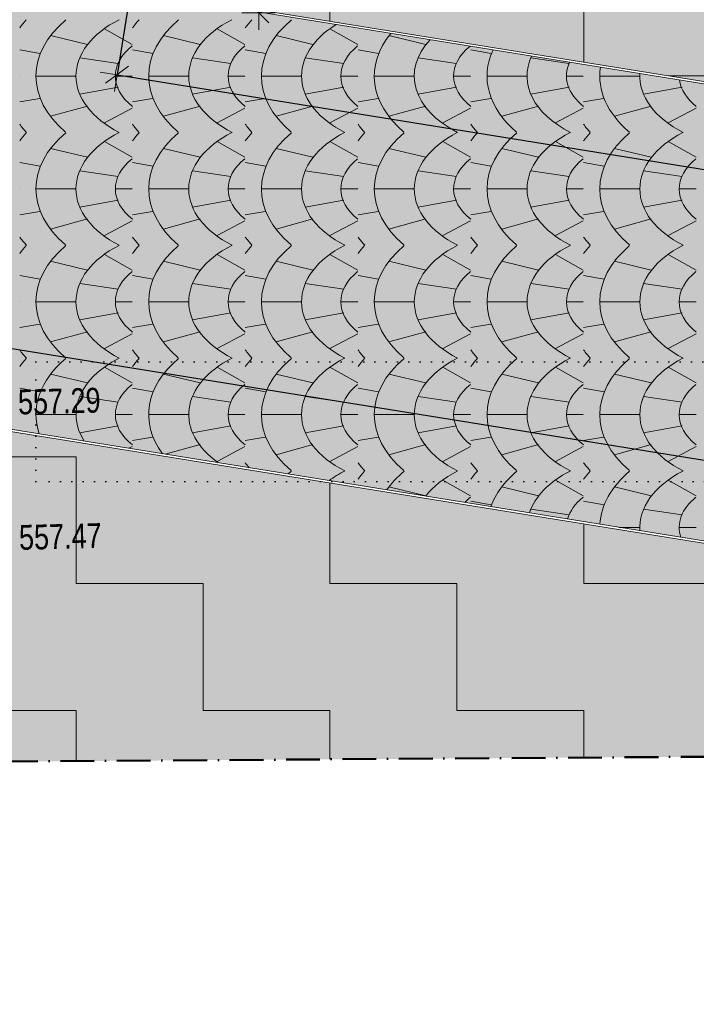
# Model space of a CAD drawing. Header units: millimetres. Extents: x -28796 to 31312, y -74786 to -35761.
# Tile 12 of 60: x -11500 to -8500, y -64864 to -60500. Entities that reach past the tile are written whole.
import ezdxf

# ---------------------------------------------------------------- set-up
doc = ezdxf.new("R2010")
doc.units = ezdxf.units.MM
doc.header["$PDMODE"] = 65
doc.linetypes.add('Cerchovana_1', pattern=[250, 150, -50, 0, -50])
doc.linetypes.add('JIS_08_37_1', pattern=[50, 0, -50])
for name, color, linetype, lineweight in [('XR$4$ZPEVNĚNÉ PLOCHY_1', 7, 'Continuous', 25), ('XR$6$FILING - STAVBA_1', 7, 'Continuous', 25), ('XR$8$KOTY_1', 7, 'Continuous', 25), ('XR$9$VÝŠKY - ZAMĚŘENÍ_1', 7, 'Continuous', 25)]:
    doc.layers.add(name, color=color, linetype=linetype, lineweight=lineweight)
doc.styles.add('ARIALNARROW', font='ARIALN.TTF')
doc.dimstyles.new('DIMSTYLE_5', dxfattribs={"dimtxt": 125, "dimasz": 150, "dimexe": 0, "dimexo": 0, "dimgap": 62.5, "dimtad": 2, "dimlfac": 0.001, "dimrnd": 0.01, "dimzin": 4, "dimdsep": 46, "dimtxsty": 'ARIALNARROW', "dimblk1": 'ALL_ML_STRICH', "dimblk2": 'ALL_ML_STRICH', "dimsah": 1, "dimcen": 0, "dimclrd": 6, "dimclre": 6, "dimclrt": 6, "dimadec": 0, "dimazin": 0, "dimtfac": 1, "dimtdec": 0, "dimtix": 1, "dimtmove": 2, "dimatfit": 3, "dimfxl": 0, "dimtzin": 0, "dimlwd": 0, "dimlwe": 18, "dimarcsym": 0})
pattern_1 = [(0, (1125, 1125), (562.5, 562.5), [562.5, -562.5]), (90, (1125, 1125), (-562.5, 562.5), [562.5, -562.5])]

# ---------------------------------------------------------------- blocks, each defined once
blk = doc.blocks.new('VZOR_0')
at = {"layer": 'XR$6$FILING - STAVBA_1', "linetype": 'Continuous', "lineweight": 13}
h = blk.add_hatch(color=254, dxfattribs=at)
h.paths.add_polyline_path([(963.4, -65276.4), (954.8, -65263.4), (961.7, -65274.4), (1020.7, -65368.3), (995, -65326)])
h.paths.add_polyline_path([(454.7, -64691.5), (520.5, -64750.1), (509.1, -64739.4), (465.4, -64700.1), (455.1, -64691.1)])
h.paths.add_polyline_path([(455.1, -64691.1), (454.2, -64690.4), (454.7, -64691.5)])
h.paths.add_polyline_path([(2657.6, -62403.6), (2669.1, -62407.4), (2692.8, -62413)])
h.paths.add_polyline_path([(2765.2, -62430), (2785.1, -62434.7), (2803.5, -62437.3)])
h.paths.add_polyline_path([(1054.9, -65427.1), (1025.5, -65376.2), (1023.4, -65372.8), (1073.3, -65461.1)])
h.paths.add_polyline_path([(1073.3, -65461.1), (1086.5, -65484.5), (1083.3, -65478.5), (1054.9, -65427.1)])
h.paths.add_polyline_path([(1110.7, -65530.5), (1090.1, -65491.4), (1097.8, -65506.7)])
h.paths.add_polyline_path([(1097.8, -65506.7), (1123.2, -65557.1), (1123.9, -65557.1), (1110.7, -65530.5)])
h.paths.add_polyline_path([(2903.1, -62451.2), (2913, -62451.6), (2898.9, -62450)])
h.paths.add_polyline_path([(2898.9, -62450), (2878.8, -62447.8), (2903.1, -62451.2)])
h.paths.add_polyline_path([(475, -64670.4), (575.4, -64788.6), (558.9, -64772.4), (515.9, -64732), (472.1, -64692.6), (462, -64683.9)], flags=16)
h.paths.add_polyline_path([(630.8, -64844.1), (1326.5, -64951.1), (1438, -64968.3), (4490.8, -65437.9), (4490.3, -65438.4), (3410, -65322.9), (2716.3, -65248.7), (1403.2, -65027.9), (1293.3, -65009.4), (691.2, -64908.2), (682.7, -64898.8), (642.3, -64855.8), (631.2, -64844.5)], flags=16)
h.paths.add_polyline_path([(3189.5, -63036.7), (4602.3, -64390.2), (4695.5, -64479.4), (4712.7, -64495.9), (4720, -64503), (4734.9, -64517.2), (4743.7, -64525.6), (4911.7, -64686.6), (4825.5, -64685), (4191.1, -64673.5), (3246.6, -64656.3), (3156.6, -64654.6), (2754.7, -64647.3), (1636.6, -64627), (1512.8, -64624.7), (536.2, -64606.9), (419.3, -64604.8), (466.2, -64660), (475, -64670.4), (575.4, -64788.6), (601, -64813.7), (630.8, -64844.1), (1326.5, -64951.1), (1438, -64968.3), (4490.8, -65437.9), (4501, -65426.2), (4503.1, -65423.9), (4503.1, -65424), (4507.5, -65419), (4555.6, -65367.4), (4556.2, -65355.3), (4559.4, -65325.4), (4556.3, -65367.9), (4616.8, -65306.1), (4714.8, -65217.3), (4818, -65134.5), (4925.9, -65058), (5038.2, -64988.1), (5154.5, -64925), (5274.3, -64868.9), (5397.2, -64820), (5522.9, -64778.6), (5650.8, -64744.8), (5780.4, -64718.6), (5911.4, -64700.2), (6043.3, -64689.7), (6175.6, -64687), (6307.7, -64692.2), (8557.2, -64848.3), (8557.2, -57776.7), (8396.2, -57776.7), (8396.2, -58390.8), (7348.1, -58390.8), (7348.1, -57776.7), (7057.2, -57776.7), (7057.2, -59846.7), (6682.2, -59846.7), (6682.2, -61356.7), (6712.2, -61364.7), (6734.1, -61386.7), (6742.2, -61416.7), (6734.1, -61446.7), (6712.2, -61468.6), (6682.2, -61476.7), (6682.2, -62376.7), (3982.2, -62376.7), (3982.2, -63036.7)])
h.paths.add_polyline_path([(-316.4, -63783.1), (-323.5, -63778.6), (-321.4, -63779.8)], flags=16)
h.paths.add_polyline_path([(4695.5, -64479.4), (4712.7, -64495.9), (4720, -64503), (4734.9, -64517.2), (4743.7, -64525.6), (4911.7, -64686.6), (4825.5, -64685), (4191.1, -64673.5), (3246.6, -64656.3), (3156.6, -64654.6), (2754.7, -64647.3), (1636.6, -64627), (1512.8, -64624.7), (536.2, -64606.9), (419.3, -64604.8), (466.2, -64660), (441, -64656), (443.3, -64661.5), (440.7, -64655.5), (324.2, -64465.3), (361.8, -64498.7), (640.5, -64498.5), (1585.2, -64497.9), (1711.8, -64497.8), (2222.4, -64497.5), (2340.6, -64497.4), (2529.6, -64497.3), (3227.4, -64496.9), (4409.8, -64496.1), (4491.9, -64496), (4336.2, -64491.3), (2971.3, -64449.9), (2254.1, -64428.2), (1942.3, -64418.7), (1880.9, -64416.8), (1761, -64413.2), (1635.7, -64409.4), (752.1, -64382.6), (282.3, -64368.4), (754.4, -64380.2), (1639.6, -64402.5), (1765.4, -64405.7), (1825.9, -64407.2), (1908.8, -64409.3), (2209, -64416.8), (2883.5, -64433.8), (3808.9, -64457.1), (4409.1, -64472.2), (4613.6, -64477.4)], flags=16)
h.paths.add_polyline_path([(4707, -64912.3), (4714.5, -64900.5), (4742.6, -64860.8), (4749.9, -64851.6)], flags=16)
h.paths.add_polyline_path([(4691.1, -64938.6), (4699.8, -64923.7), (4688.4, -64941.6), (4664.5, -64984), (4661.9, -64989.1), (4682.2, -64954.1)])
h.paths.add_polyline_path([(4941.2, -64664.4), (4950.6, -64657.3), (4990.9, -64630), (5002.9, -64622.8)], flags=16)
h.paths.add_polyline_path([(5497.6, -64480), (5419, -64484), (5449, -64481.5)], flags=16)
h.paths.add_polyline_path([(5333.9, -64495.5), (5352.2, -64492), (5400.5, -64485.5), (5408.1, -64484.9)], flags=16)
h.paths.add_polyline_path([(5236.2, -64518.6), (5162.8, -64543.1), (5164.5, -64542.4), (5210.4, -64526.2)], flags=16)
h.paths.add_polyline_path([(3808.9, -64457.1), (2883.5, -64433.8), (2209, -64416.8), (1908.8, -64409.3), (1825.9, -64407.2), (1765.4, -64405.7), (1639.6, -64402.5), (754.4, -64380.2), (282.3, -64368.4), (752.1, -64382.6), (1635.7, -64409.4), (1761, -64413.2), (1880.9, -64416.8), (1942.3, -64418.7), (2254.1, -64428.2), (2971.3, -64449.9), (4336.2, -64491.3), (4491.9, -64496), (4409.8, -64496.1), (3227.4, -64496.9), (2529.6, -64497.3), (2340.6, -64497.4), (2222.4, -64497.5), (1711.8, -64497.8), (1585.2, -64497.9), (640.5, -64498.5), (361.8, -64498.7), (324.2, -64465.3), (174.8, -64221.4), (864.3, -64266.1), (1113.2, -64282.2), (1560.5, -64311.3), (1687, -64319.5), (1810.9, -64327.5), (1867.6, -64331.2), (2573.3, -64377)], flags=16)
h.paths.add_polyline_path([(4623.4, -65072), (4623.7, -65071.2), (4624, -65070.5), (4623.2, -65072.2), (4606.1, -65117.7), (4597.9, -65143.4)])
h.paths.add_polyline_path([(4642.7, -65027.6), (4657.8, -64997.4), (4649.1, -65016.2), (4625.6, -65066.8)], flags=16)
h.paths.add_polyline_path([(2573.3, -64377), (1867.6, -64331.2), (1810.9, -64327.5), (1687, -64319.5), (1560.5, -64311.3), (1113.2, -64282.2), (864.3, -64266.1), (174.8, -64221.4), (324.2, -64465.3), (440.7, -64655.5), (439.9, -64653.8), (441, -64656), (466.2, -64660), (419.3, -64604.8), (536.2, -64606.9), (1512.8, -64624.7), (1636.6, -64627), (2754.7, -64647.3), (3156.6, -64654.6), (3246.6, -64656.3), (4191.1, -64673.5), (3227.4, -64496.9), (2971.3, -64449.9), (2883.5, -64433.8)])
h.paths.add_polyline_path([(67, -64097.9), (73.4, -64104.7), (68.2, -64099), (63.7, -64094.4)])
h.paths.add_polyline_path([(4866.5, -64725.2), (4812.4, -64778.2), (4838.8, -64751)], flags=16)
h.paths.add_polyline_path([(4804.9, -64786), (4807.5, -64783.3), (4806.9, -64784), (4758, -64841.4), (4772.8, -64822.6)], flags=16)
h.paths.add_polyline_path([(536.2, -64606.9), (419.3, -64604.8), (466.2, -64660), (475, -64670.4), (482.6, -64662.6)])
h.paths.add_polyline_path([(1232.3, -63883.9), (1880, -63981.2), (2001.8, -63999.5), (4510.5, -64376.4), (3143.3, -63036.7), (3189.5, -63036.7), (4602.3, -64390.2), (4695.5, -64479.4), (4613.6, -64477.4), (4409.1, -64472.2), (3808.9, -64457.1), (2573.3, -64377), (2883.5, -64433.8), (2971.3, -64449.9), (3227.4, -64496.9), (4191.1, -64673.5), (3246.6, -64656.3), (3156.6, -64654.6), (2754.7, -64647.3), (1636.6, -64627), (1512.8, -64624.7), (536.2, -64606.9), (640.5, -64498.5), (752.1, -64382.6), (754.4, -64380.2), (864.3, -64266.1), (887, -64242.6), (978.5, -64147.5), (1009.1, -64115.7), (1029.9, -64094.1), (1164.3, -63954.5)], flags=16)
h.paths.add_polyline_path([(-624.2, -63624.3), (-620, -63626), (-613.2, -63628.9), (-620.3, -63625.7), (-624.7, -63624.1)])
h.paths.add_polyline_path([(2467.5, -62951.7), (1880, -63981.2), (2001.8, -63999.5), (4510.5, -64376.4), (3143.3, -63036.7), (3022.2, -63036.7), (2875.4, -63030.9), (2729.6, -63013.7), (2591.7, -62986.2), (2585.6, -62985)])
h.paths.add_polyline_path([(-1195.5, -63982.8), (-7296.9, -60973.4), (-1987.4, -61829.3), (-1955.6, -61833.4), (-1923.7, -61835.5), (-1891.6, -61835.4), (-1859.6, -61833.4), (-1827.9, -61829.3), (-1796.4, -61823.1), (-1765.4, -61815), (-1735, -61804.9), (-1705.3, -61792.9), (-1676.5, -61778.9), (-1648.5, -61763.2), (-1621.7, -61745.7), (-1596, -61726.5), (-1571.6, -61705.8), (-1548.6, -61683.5), (-1527.1, -61659.8), (-1507.1, -61634.7), (-1488.8, -61608.4), (-1472.2, -61581), (-1457.3, -61552.6), (-1444.4, -61523.3), (-1433.3, -61493.2), (-1424.2, -61462.5), (-1417.1, -61431.3), (-1410.8, -61392.4), (-1407.8, -61361.6), (-1407.8, -61291.9), (1370, -62038.9), (1402.7, -62101.7), (1490.3, -62239.3), (1595.8, -62376.7), (1596.1, -62376.7), (1699.9, -62489), (1807.7, -62588.6), (1923, -62679.5), (2045.1, -62761.1), (2173.2, -62832.9), (2222.4, -62855.5), (2306.5, -62894.3), (2444.3, -62945.2), (2467.5, -62951.7), (1880, -63981.2), (1232.3, -63883.9), (1164.3, -63954.5), (1029.9, -64094.1), (1009.1, -64115.7), (978.5, -64147.5), (887, -64242.6), (864.3, -64266.1), (754.4, -64380.2), (752.1, -64382.6), (640.5, -64498.5), (536.2, -64606.9), (482.6, -64662.6), (475, -64670.4), (462, -64683.9), (445.1, -64669.3), (445.1, -64669.3), (335.8, -64579.8), (217, -64492.4), (93.9, -64411.3), (-33.3, -64336.8), (-164.2, -64269), (-298.5, -64208.1), (-435.8, -64154.3), (-575.6, -64107.7), (-717.7, -64068.4), (-861.7, -64036.6), (-1007.1, -64012.4), (-1046.2, -64006.9)], flags=16)
h.paths.add_polyline_path([(-12936.4, -58191.9), (-12961.7, -58280.7), (-13002.9, -58363.3), (-13058.5, -58437), (-13126.8, -58499.2), (-13205.4, -58547.7), (-13291.5, -58581), (-14576.9, -58945.3), (-14814.2, -58997.2), (-15055.9, -59020), (-15298.7, -59013.3), (-18117.8, -58763.7), (-18117.8, -61453.3), (-15387.4, -61695), (-1195.5, -63982.8), (-7296.9, -60973.4), (-10507.4, -60455.9), (-10538.9, -60449.8), (-10569.9, -60441.6), (-10600.3, -60431.6), (-10630.1, -60419.5), (-10659, -60405.6), (-10686.9, -60389.9), (-10713.8, -60372.4), (-10739.5, -60353.3), (-10763.9, -60332.5), (-10786.9, -60310.2), (-10808.5, -60286.4), (-10828.5, -60261.4), (-10846.8, -60235.1), (-10863.5, -60207.7), (-10878.3, -60179.3), (-10891.3, -60149.9), (-10902.4, -60119.9), (-10911.5, -60089.1), (-10918.6, -60057.9), (-10923.7, -60026.2), (-10926.8, -59994.3), (-10927.8, -59962.2), (-10927.8, -59871.7), (-11457.1, -59871.7), (-11457.1, -59571.7), (-11427.8, -59571.7), (-11427.8, -58935.9)])
h.paths.add_polyline_path([(691.2, -64908.2), (722.2, -64942.6), (760.7, -64987.2), (798.3, -65032.6), (807.9, -65044.6), (1246.4, -65091.5), (1359.2, -65103.6), (2716.3, -65248.7), (1403.2, -65027.9), (1293.3, -65009.4)])
h.paths.add_polyline_path([(3484.1, -65408.2), (3911.6, -65449.7), (4411, -65533.6), (4410.7, -65533.9)], flags=16)
h.paths.add_polyline_path([(1116.6, -65520.3), (1304.9, -65196.9), (1350.4, -65118.7), (1359.2, -65103.6), (2716.3, -65248.7), (3410, -65322.9), (4490.3, -65438.4), (4466.9, -65465.2), (4438, -65499.9), (4437.4, -65500.6), (4433.8, -65504.9), (4411, -65533.6), (3911.6, -65449.7), (3484.1, -65408.2), (4410.7, -65533.9), (4401.6, -65545.5), (4392.8, -65557.1), (4393.9, -65557.1), (4366.5, -65592), (4282.5, -65714.8), (4206.9, -65843), (4140.1, -65975.9), (4082.3, -66113.1), (4033.9, -66253.8), (3995, -66397.5), (3965.8, -66543.4), (3946.5, -66690.9), (3937.1, -66839.5), (3933.5, -66960.1), (1429.2, -66892.1), (1428.9, -66727), (1418.9, -66562.2), (1399.4, -66398.2), (1370.3, -66235.7), (1331.8, -66075.1), (1284, -65917.1), (1227, -65762.1), (1161.1, -65610.7), (1134, -65557.1), (1135.1, -65557.1), (1119.6, -65526)], flags=16)
h.paths.add_polyline_path([(807.9, -65044.6), (808.2, -65045.1), (835, -65078.8), (870.7, -65125.8), (893.4, -65157), (905.4, -65173.5), (939.1, -65221.9), (971.8, -65270.9), (1003.5, -65320.7), (1034.1, -65371.1), (1060.7, -65417), (1063.7, -65422.1), (1092.1, -65473.8), (1116.6, -65520.3), (1304.9, -65196.9), (1350.4, -65118.7), (1359.2, -65103.6), (1246.4, -65091.5)])
h.paths.add_polyline_path([(1122.2, -61056.1), (1121.8, -61055.8), (1122.7, -61056.3)], flags=16)
h.paths.add_polyline_path([(1370, -62038.9), (1327.4, -61957), (1264.9, -61806.3), (1215.9, -61650.7), (1180.6, -61491.4), (1159.3, -61329.7), (1159.4, -61329.7), (1157.5, -61308.7), (1154.6, -61261.4), (1152.8, -61214), (1152.2, -61214), (1152.2, -61085.5), (1152.2, -61084.9), (1152.2, -59846.7), (-1407.8, -59846.7), (-1407.8, -61291.9)])
h.paths.add_polyline_path([(-11427.8, -58597.5), (-12936.4, -58191.9), (-12927.8, -58099.9), (-12927.8, -57776.7), (-11427.8, -57776.7)], flags=16)
h.paths.add_polyline_path([(-11427.8, -58935.9), (-11427.8, -58597.5), (-12936.4, -58191.9)])
h.paths.add_polyline_path([(675.3, -64905.5), (669.3, -64899.1), (635.1, -64862.7), (623.1, -64850.5), (673.4, -64904.6), (674.3, -64905.1)])
h.paths.add_polyline_path([(673.4, -64904.6), (679.2, -64910.9), (706.7, -64940.3), (675.3, -64905.5), (674.3, -64905.1)])
h.paths.add_polyline_path([(4422.1, -65535.5), (4411.2, -65549.6), (4437.2, -65516.8)])
h.paths.add_polyline_path([(793.9, -65043.1), (790.6, -65038.9), (753.1, -64993.7), (714.7, -64949.2), (711, -64945.2)])
h.paths.add_polyline_path([(4502.6, -65439.7), (4502.7, -65439.6), (4502.6, -65439.7)])
h.paths.add_polyline_path([(4502.6, -65439.7), (4502.6, -65439.7), (4488.2, -65455.8), (4488.9, -65455)], flags=16)
h.paths.add_polyline_path([(4502.6, -65439.7), (4502.6, -65439.7), (4502.6, -65439.7)])
h.paths.add_polyline_path([(614.3, -64841.6), (593.9, -64820.7), (552, -64779.6), (529.3, -64758.3)])
h.paths.add_polyline_path([(4449.4, -65501.8), (4484, -65460.7), (4455, -65494.9)])
h.paths.add_polyline_path([(880.1, -65155.7), (948.1, -65253.4), (930.8, -65227.5), (897.3, -65179.3)])
h.paths.add_polyline_path([(827.1, -65085), (798, -65048.3), (817.3, -65073.4)])
h.paths.add_polyline_path([(864, -65134.2), (827.1, -65085), (862.7, -65131.7), (872.8, -65145.6)], flags=16)
h.paths.add_polyline_path([(817.3, -65073.4), (864, -65134.2), (827.1, -65085)])
h.paths.add_polyline_path([(413.4, -64597.9), (417.3, -64605.1), (421.9, -64615.8)], flags=16)
h.paths.add_polyline_path([(418, -64604.8), (417.3, -64605.1), (414.5, -64599.5), (414.1, -64598.6), (408.2, -64586.9), (404.9, -64579.9), (415.9, -64600.8)], flags=16)
h.paths.add_polyline_path([(4911.7, -64686.6), (4930.8, -64672.2), (4871.7, -64720.4), (4874.4, -64717.9)], flags=16)
h.paths.add_polyline_path([(-188.9, -63870.7), (-182.7, -63875.2), (-177.6, -63879.2)], flags=16)
h.paths.add_polyline_path([(4563.4, -65296.9), (4572.7, -65240.6), (4568.8, -65258.8), (4561.3, -65306.9), (4560.5, -65314.5)])
h.paths.add_polyline_path([(4591.2, -65164.1), (4594.2, -65154.9), (4588.9, -65175.4), (4575.5, -65227.1), (4578.8, -65211.2)], flags=16)
h.paths.add_polyline_path([(174.8, -64221.4), (178.7, -64226), (180.2, -64228)], flags=16)
h.paths.add_polyline_path([(5159, -64544.7), (5088.9, -64575.4), (5119.5, -64561)], flags=16)
h.paths.add_polyline_path([(5320.4, -64498), (5247.8, -64515.2), (5257.1, -64512.4), (5304.4, -64501)], flags=16)
h.paths.add_polyline_path([(-706, -63592.8), (-698.7, -63595.3), (-692.7, -63597.6)], flags=16)
h.paths.add_polyline_path([(361.8, -64498.7), (365.7, -64505.5), (367.9, -64509.6)], flags=16)
h.paths.add_polyline_path([(282.3, -64368.4), (275.4, -64358), (278.1, -64361.8)], flags=16)
h.paths.add_polyline_path([(5080.6, -64579.3), (5014.4, -64615.8), (5032.6, -64604.8), (5075.4, -64581.8)], flags=16)
h.paths.add_polyline_path([(-474.6, -63693.1), (-467.6, -63696.5), (-463.5, -63698.7)], flags=16)
at = {"layer": 'XR$6$FILING - STAVBA_1', "color": 253, "linetype": 'Continuous', "lineweight": 13}
for p, q in [((-11124.5, -60540.5), (-11001.5, -60610)), ((-10624.5, -60540.5), (-10501.5, -60610)), ((-10124.5, -60540.5), (-10001.5, -60610)), ((-11200, -60610), (-11363, -60571)), ((-10700, -60610), (-10863, -60571)), ((-10200, -60610), (-10363, -60571)), ((-9700, -60610), (-9863, -60571)), ((-11409, -60650), (-11500, -60634)), ((-10909, -60650), (-11000, -60634)), ((-10409, -60650), (-10500, -60634)), ((-9909, -60650), (-10000, -60634)), ((-9409, -60650), (-9500, -60634)), ((-11234, -60669.5), (-11063.5, -60695)), ((-10734, -60669.5), (-10563.5, -60695)), ((-10234, -60669.5), (-10063.5, -60695)), ((-9734, -60669.5), (-9563.5, -60695)), ((-9234, -60669.5), (-9063.5, -60695)), ((-11500, -60750), (-11500, -60750)), ((-11500, -60750), (-11500, -60750)), ((-11250, -60750), (-11427.5, -60750)), ((-11001.5, -60750), (-11075, -60750)), ((-11000, -60750), (-11000, -60750)), ((-11000, -60750), (-11000, -60750)), ((-10750, -60750), (-10927.5, -60750)), ((-10501.5, -60750), (-10575, -60750)), ((-10500, -60750), (-10500, -60750)), ((-10500, -60750), (-10500, -60750)), ((-10250, -60750), (-10427.5, -60750)), ((-10001.5, -60750), (-10075, -60750)), ((-10000, -60750), (-10000, -60750)), ((-10000, -60750), (-10000, -60750)), ((-9750, -60750), (-9927.5, -60750)), ((-9501.5, -60750), (-9575, -60750)), ((-9500, -60750), (-9500, -60750)), ((-9500, -60750), (-9500, -60750)), ((-9250, -60750), (-9427.5, -60750)), ((-9001.5, -60750), (-9075, -60750)), ((-9000, -60750), (-9000, -60750)), ((-9000, -60750), (-9000, -60750)), ((-8750, -60750), (-8927.5, -60750)), ((-11234, -60830.5), (-11063.5, -60800)), ((-10734, -60830.5), (-10563.5, -60800)), ((-10234, -60830.5), (-10063.5, -60800)), ((-9734, -60830.5), (-9563.5, -60800)), ((-9234, -60830.5), (-9063.5, -60800)), ((-8734, -60830.5), (-8563.5, -60800)), ((-11500, -60865), (-11411, -60850)), ((-11000, -60865), (-10911, -60850)), ((-10500, -60865), (-10411, -60850)), ((-10000, -60865), (-9911, -60850)), ((-9500, -60865), (-9411, -60850)), ((-9000, -60865), (-8911, -60850)), ((-11200, -60883.5), (-11363, -60928)), ((-11124.5, -60957.5), (-11001.5, -60892)), ((-10700, -60883.5), (-10863, -60928)), ((-10624.5, -60957.5), (-10501.5, -60892)), ((-10200, -60883.5), (-10363, -60928)), ((-10124.5, -60957.5), (-10001.5, -60892)), ((-9700, -60883.5), (-9863, -60928)), ((-9624.5, -60957.5), (-9501.5, -60892)), ((-9200, -60883.5), (-9363, -60928)), ((-9124.5, -60957.5), (-9001.5, -60892)), ((-8700, -60883.5), (-8863, -60928)), ((-8624.5, -60957.5), (-8501.5, -60892)), ((-11200, -61110), (-11363, -61071)), ((-11124.5, -61040.5), (-11001.5, -61110)), ((-10700, -61110), (-10863, -61071)), ((-10624.5, -61040.5), (-10501.5, -61110)), ((-10200, -61110), (-10363, -61071)), ((-10124.5, -61040.5), (-10001.5, -61110)), ((-9700, -61110), (-9863, -61071)), ((-9624.5, -61040.5), (-9501.5, -61110)), ((-9200, -61110), (-9363, -61071)), ((-9124.5, -61040.5), (-9001.5, -61110)), ((-8700, -61110), (-8863, -61071)), ((-8624.5, -61040.5), (-8501.5, -61110)), ((-11409, -61150), (-11500, -61134)), ((-11234, -61169.5), (-11063.5, -61195)), ((-10909, -61150), (-11000, -61134)), ((-10734, -61169.5), (-10563.5, -61195)), ((-10409, -61150), (-10500, -61134)), ((-10234, -61169.5), (-10063.5, -61195)), ((-9909, -61150), (-10000, -61134)), ((-9734, -61169.5), (-9563.5, -61195)), ((-9409, -61150), (-9500, -61134)), ((-9234, -61169.5), (-9063.5, -61195)), ((-8909, -61150), (-9000, -61134)), ((-8734, -61169.5), (-8563.5, -61195)), ((-11500, -61250), (-11500, -61250)), ((-11500, -61250), (-11500, -61250)), ((-11250, -61250), (-11427.5, -61250)), ((-11001.5, -61250), (-11075, -61250)), ((-11000, -61250), (-11000, -61250)), ((-11000, -61250), (-11000, -61250)), ((-10750, -61250), (-10927.5, -61250)), ((-10501.5, -61250), (-10575, -61250)), ((-10500, -61250), (-10500, -61250)), ((-10500, -61250), (-10500, -61250)), ((-10250, -61250), (-10427.5, -61250)), ((-10001.5, -61250), (-10075, -61250)), ((-10000, -61250), (-10000, -61250)), ((-10000, -61250), (-10000, -61250)), ((-9750, -61250), (-9927.5, -61250)), ((-9501.5, -61250), (-9575, -61250)), ((-9500, -61250), (-9500, -61250)), ((-9500, -61250), (-9500, -61250)), ((-9250, -61250), (-9427.5, -61250)), ((-9001.5, -61250), (-9075, -61250)), ((-9000, -61250), (-9000, -61250)), ((-9000, -61250), (-9000, -61250)), ((-8750, -61250), (-8927.5, -61250)), ((-8501.5, -61250), (-8575, -61250)), ((-11234, -61330.5), (-11063.5, -61300)), ((-10734, -61330.5), (-10563.5, -61300)), ((-10234, -61330.5), (-10063.5, -61300)), ((-9734, -61330.5), (-9563.5, -61300)), ((-9234, -61330.5), (-9063.5, -61300)), ((-8734, -61330.5), (-8563.5, -61300)), ((-11500, -61365), (-11411, -61350)), ((-11200, -61383.5), (-11363, -61428)), ((-11000, -61365), (-10911, -61350)), ((-10700, -61383.5), (-10863, -61428)), ((-10500, -61365), (-10411, -61350)), ((-10200, -61383.5), (-10363, -61428)), ((-10000, -61365), (-9911, -61350)), ((-9700, -61383.5), (-9863, -61428)), ((-9500, -61365), (-9411, -61350)), ((-9200, -61383.5), (-9363, -61428)), ((-9000, -61365), (-8911, -61350)), ((-8700, -61383.5), (-8863, -61428)), ((-11124.5, -61457.5), (-11001.5, -61392)), ((-10624.5, -61457.5), (-10501.5, -61392)), ((-10124.5, -61457.5), (-10001.5, -61392)), ((-9624.5, -61457.5), (-9501.5, -61392)), ((-9124.5, -61457.5), (-9001.5, -61392)), ((-8624.5, -61457.5), (-8501.5, -61392)), ((-11124.5, -61540.5), (-11001.5, -61610)), ((-10624.5, -61540.5), (-10501.5, -61610)), ((-10124.5, -61540.5), (-10001.5, -61610)), ((-9624.5, -61540.5), (-9501.5, -61610)), ((-9124.5, -61540.5), (-9001.5, -61610)), ((-8624.5, -61540.5), (-8501.5, -61610)), ((-11200, -61610), (-11363, -61571)), ((-10700, -61610), (-10863, -61571)), ((-10200, -61610), (-10363, -61571)), ((-9700, -61610), (-9863, -61571)), ((-9200, -61610), (-9363, -61571)), ((-8700, -61610), (-8863, -61571)), ((-11409, -61650), (-11500, -61634)), ((-10909, -61650), (-11000, -61634)), ((-10409, -61650), (-10500, -61634)), ((-9909, -61650), (-10000, -61634)), ((-9409, -61650), (-9500, -61634)), ((-8909, -61650), (-9000, -61634)), ((-11234, -61669.5), (-11063.5, -61695)), ((-10734, -61669.5), (-10563.5, -61695)), ((-10234, -61669.5), (-10063.5, -61695)), ((-9734, -61669.5), (-9563.5, -61695)), ((-9234, -61669.5), (-9063.5, -61695)), ((-8734, -61669.5), (-8563.5, -61695)), ((-11500, -61750), (-11500, -61750)), ((-11500, -61750), (-11500, -61750)), ((-11250, -61750), (-11427.5, -61750)), ((-11001.5, -61750), (-11075, -61750)), ((-11000, -61750), (-11000, -61750)), ((-11000, -61750), (-11000, -61750)), ((-10750, -61750), (-10927.5, -61750)), ((-10501.5, -61750), (-10575, -61750)), ((-10500, -61750), (-10500, -61750)), ((-10500, -61750), (-10500, -61750)), ((-10250, -61750), (-10427.5, -61750)), ((-10001.5, -61750), (-10075, -61750)), ((-10000, -61750), (-10000, -61750)), ((-10000, -61750), (-10000, -61750)), ((-9750, -61750), (-9927.5, -61750)), ((-9501.5, -61750), (-9575, -61750)), ((-9500, -61750), (-9500, -61750)), ((-9500, -61750), (-9500, -61750)), ((-9250, -61750), (-9427.5, -61750)), ((-9001.5, -61750), (-9075, -61750)), ((-9000, -61750), (-9000, -61750)), ((-9000, -61750), (-9000, -61750)), ((-8750, -61750), (-8927.5, -61750)), ((-8501.5, -61750), (-8575, -61750)), ((-11234, -61830.5), (-11063.5, -61800)), ((-10734, -61830.5), (-10563.5, -61800)), ((-10234, -61830.5), (-10063.5, -61800)), ((-9734, -61830.5), (-9563.5, -61800)), ((-9234, -61830.5), (-9063.5, -61800)), ((-8734, -61830.5), (-8563.5, -61800)), ((-11500, -61865), (-11411, -61850)), ((-11000, -61865), (-10911, -61850)), ((-10500, -61865), (-10411, -61850)), ((-10000, -61865), (-9911, -61850)), ((-9500, -61865), (-9411, -61850)), ((-9000, -61865), (-8911, -61850)), ((-11200, -61883.5), (-11363, -61928)), ((-11124.5, -61957.5), (-11001.5, -61892)), ((-10700, -61883.5), (-10863, -61928)), ((-10624.5, -61957.5), (-10501.5, -61892)), ((-10200, -61883.5), (-10363, -61928)), ((-10124.5, -61957.5), (-10001.5, -61892)), ((-9700, -61883.5), (-9863, -61928)), ((-9624.5, -61957.5), (-9501.5, -61892)), ((-9200, -61883.5), (-9363, -61928)), ((-9124.5, -61957.5), (-9001.5, -61892)), ((-8700, -61883.5), (-8863, -61928)), ((-8624.5, -61957.5), (-8501.5, -61892)), ((-11124.5, -62040.5), (-11001.5, -62110)), ((-10624.5, -62040.5), (-10501.5, -62110)), ((-10124.5, -62040.5), (-10001.5, -62110)), ((-9624.5, -62040.5), (-9501.5, -62110)), ((-9124.5, -62040.5), (-9001.5, -62110)), ((-8624.5, -62040.5), (-8501.5, -62110)), ((-11200, -62110), (-11363, -62071)), ((-10700, -62110), (-10863, -62071)), ((-10200, -62110), (-10363, -62071)), ((-9700, -62110), (-9863, -62071)), ((-9200, -62110), (-9363, -62071)), ((-8700, -62110), (-8863, -62071)), ((-11409, -62150), (-11500, -62134)), ((-11234, -62169.5), (-11063.5, -62195)), ((-10909, -62150), (-11000, -62134)), ((-10734, -62169.5), (-10563.5, -62195)), ((-10409, -62150), (-10500, -62134)), ((-10234, -62169.5), (-10063.5, -62195)), ((-9909, -62150), (-10000, -62134)), ((-9734, -62169.5), (-9563.5, -62195)), ((-9409, -62150), (-9500, -62134)), ((-9234, -62169.5), (-9063.5, -62195)), ((-8909, -62150), (-9000, -62134)), ((-8734, -62169.5), (-8563.5, -62195)), ((-11500, -62250), (-11500, -62250)), ((-11500, -62250), (-11500, -62250)), ((-11250, -62250), (-11427.5, -62250)), ((-11001.5, -62250), (-11075, -62250)), ((-11000, -62250), (-11000, -62250)), ((-11000, -62250), (-11000, -62250)), ((-10750, -62250), (-10927.5, -62250)), ((-10501.5, -62250), (-10575, -62250)), ((-10500, -62250), (-10500, -62250)), ((-10500, -62250), (-10500, -62250)), ((-10250, -62250), (-10427.5, -62250)), ((-10001.5, -62250), (-10075, -62250)), ((-10000, -62250), (-10000, -62250)), ((-10000, -62250), (-10000, -62250)), ((-9750, -62250), (-9927.5, -62250)), ((-9501.5, -62250), (-9575, -62250)), ((-9500, -62250), (-9500, -62250)), ((-9500, -62250), (-9500, -62250)), ((-9250, -62250), (-9427.5, -62250)), ((-9001.5, -62250), (-9075, -62250)), ((-9000, -62250), (-9000, -62250)), ((-9000, -62250), (-9000, -62250)), ((-8750, -62250), (-8927.5, -62250)), ((-8501.5, -62250), (-8575, -62250)), ((-11234, -62330.5), (-11063.5, -62300)), ((-10734, -62330.5), (-10563.5, -62300)), ((-10234, -62330.5), (-10063.5, -62300)), ((-9734, -62330.5), (-9563.5, -62300)), ((-9234, -62330.5), (-9063.5, -62300)), ((-8734, -62330.5), (-8563.5, -62300)), ((-11000, -62365), (-10911, -62350)), ((-10700, -62383.5), (-10854.7, -62425.7)), ((-10500, -62365), (-10411, -62350)), ((-10200, -62383.5), (-10363, -62428)), ((-10000, -62365), (-9911, -62350)), ((-9700, -62383.5), (-9863, -62428)), ((-9500, -62365), (-9411, -62350)), ((-9200, -62383.5), (-9363, -62428)), ((-9000, -62365), (-8911, -62350)), ((-8700, -62383.5), (-8863, -62428)), ((-11016, -62399.7), (-11001.5, -62392)), ((-10624.5, -62457.5), (-10501.5, -62392)), ((-10124.5, -62457.5), (-10001.5, -62392)), ((-9624.5, -62457.5), (-9501.5, -62392)), ((-9124.5, -62457.5), (-9001.5, -62392)), ((-8624.5, -62457.5), (-8501.5, -62392)), ((-10124.5, -62540.5), (-10117.3, -62544.6)), ((-9624.5, -62540.5), (-9501.5, -62610)), ((-9124.5, -62540.5), (-9001.5, -62610)), ((-8624.5, -62540.5), (-8501.5, -62610)), ((-9700, -62610), (-9863, -62571)), ((-9200, -62610), (-9363, -62571)), ((-8700, -62610), (-8863, -62571)), ((-9409, -62650), (-9500, -62634)), ((-8909, -62650), (-9000, -62634)), ((-9234, -62669.5), (-9063.5, -62695)), ((-8734, -62669.5), (-8563.5, -62695)), ((-8750, -62750), (-8843, -62750)), ((-8501.5, -62750), (-8575, -62750))]:
    blk.add_line(p, q, dxfattribs=at)
for centre, major_axis, ratio, start_param, end_param in [((-10727, -60750.5), (-848, 0), 0.611439, -0.500909, -0.424115), ((-10735, -60750.5), (-693, 0), 0.611111, 5.654867, 6.908013), ((-10718.5, -60750), (-532, 0), 0.610902, 5.408775, 7.161086), ((-10227, -60750.5), (-848, 0), 0.611439, -0.500909, -0.424115), ((-10235, -60750.5), (-693, 0), 0.611111, 5.654867, 6.908013), ((-10218.5, -60750), (-532, 0), 0.610902, 5.408775, 7.161086), ((-9727, -60750.5), (-848, 0), 0.611439, -0.500909, -0.424115), ((-9735, -60750.5), (-693, 0), 0.611111, 5.654867, 6.908013), ((-9718.5, -60750), (-532, 0), 0.610902, 5.505416, 7.161086), ((-9235, -60750.5), (-693, 0), 0.611111, 5.819467, 6.908013), ((-9218.5, -60750), (-532, 0), 0.610902, 5.765391, 7.161086), ((-10718.5, -60750), (-357.5, 0), 0.611189, 5.626942, 6.94641), ((-10218.5, -60750), (-357.5, 0), 0.611189, 5.626942, 6.94641), ((-9718.5, -60750), (-357.5, 0), 0.611189, 5.626942, 6.94641), ((-9218.5, -60750), (-357.5, 0), 0.611189, 5.633231, 6.94641), ((-8735, -60750.5), (-693, 0), 0.611111, 6.004944, 6.908013), ((-8718.5, -60750), (-532, 0), 0.610902, 6.008101, 7.161086), ((-8718.5, -60750), (-357.5, 0), 0.611189, 5.999886, 6.94641), ((-8235, -60750.5), (-693, 0), 0.611111, 6.189714, 6.908013), ((-8218.5, -60750), (-532, 0), 0.610902, 6.249783, 7.161086), ((-8218.5, -60750), (-357.5, 0), 0.611189, 0.079773, 0.663225), ((-10727, -60750.5), (-848, 0), 0.611439, 0.424115, 0.502655), ((-10227, -60750.5), (-848, 0), 0.611439, 0.424115, 0.502655), ((-9727, -60750.5), (-848, 0), 0.611439, 0.424115, 0.502655), ((-9227, -60750.5), (-848, 0), 0.611439, 0.424115, 0.502655), ((-8727, -60750.5), (-848, 0), 0.611439, 0.424115, 0.502655), ((-8227, -60750.5), (-848, 0), 0.611439, 0.424115, 0.502655), ((-10727, -61250.5), (-848, 0), 0.611439, -0.500909, -0.424115), ((-10735, -61250.5), (-693, 0), 0.611111, 5.654867, 6.908013), ((-10718.5, -61250), (-532, 0), 0.610902, 5.408775, 7.161086), ((-10227, -61250.5), (-848, 0), 0.611439, -0.500909, -0.424115), ((-10235, -61250.5), (-693, 0), 0.611111, 5.654867, 6.908013), ((-10218.5, -61250), (-532, 0), 0.610902, 5.408775, 7.161086), ((-9727, -61250.5), (-848, 0), 0.611439, -0.500909, -0.424115), ((-9735, -61250.5), (-693, 0), 0.611111, 5.654867, 6.908013), ((-9718.5, -61250), (-532, 0), 0.610902, 5.408775, 7.161086), ((-9227, -61250.5), (-848, 0), 0.611439, -0.500909, -0.424115), ((-9235, -61250.5), (-693, 0), 0.611111, 5.654867, 6.908013), ((-9218.5, -61250), (-532, 0), 0.610902, 5.408775, 7.161086), ((-8727, -61250.5), (-848, 0), 0.611439, -0.500909, -0.424115), ((-8735, -61250.5), (-693, 0), 0.611111, 5.654867, 6.908013), ((-8718.5, -61250), (-532, 0), 0.610902, 5.408775, 7.161086), ((-8227, -61250.5), (-848, 0), 0.611439, -0.500909, -0.424115), ((-8235, -61250.5), (-693, 0), 0.611111, 5.654867, 6.908013), ((-8218.5, -61250), (-532, 0), 0.610902, 5.408775, 7.161086), ((-10718.5, -61250), (-357.5, 0), 0.611189, 5.626942, 6.94641), ((-10218.5, -61250), (-357.5, 0), 0.611189, 5.626942, 6.94641), ((-9718.5, -61250), (-357.5, 0), 0.611189, 5.626942, 6.94641), ((-9218.5, -61250), (-357.5, 0), 0.611189, 5.626942, 6.94641), ((-8718.5, -61250), (-357.5, 0), 0.611189, 5.626942, 6.94641), ((-8218.5, -61250), (-357.5, 0), 0.611189, 5.626942, 6.94641), ((-10727, -61250.5), (-848, 0), 0.611439, 0.424115, 0.502655), ((-10227, -61250.5), (-848, 0), 0.611439, 0.424115, 0.502655), ((-9727, -61250.5), (-848, 0), 0.611439, 0.424115, 0.502655), ((-9227, -61250.5), (-848, 0), 0.611439, 0.424115, 0.502655), ((-8727, -61250.5), (-848, 0), 0.611439, 0.424115, 0.502655), ((-8227, -61250.5), (-848, 0), 0.611439, 0.424115, 0.502655), ((-10727, -61750.5), (-848, 0), 0.611439, -0.500909, -0.424115), ((-10735, -61750.5), (-693, 0), 0.611111, 5.654867, 6.908013), ((-10718.5, -61750), (-532, 0), 0.610902, 5.408775, 7.161086), ((-10227, -61750.5), (-848, 0), 0.611439, -0.500909, -0.424115), ((-10235, -61750.5), (-693, 0), 0.611111, 5.654867, 6.908013), ((-10218.5, -61750), (-532, 0), 0.610902, 5.408775, 7.161086), ((-9727, -61750.5), (-848, 0), 0.611439, -0.500909, -0.424115), ((-9735, -61750.5), (-693, 0), 0.611111, 5.654867, 6.908013), ((-9718.5, -61750), (-532, 0), 0.610902, 5.408775, 7.161086), ((-9227, -61750.5), (-848, 0), 0.611439, -0.500909, -0.424115), ((-9235, -61750.5), (-693, 0), 0.611111, 5.654867, 6.908013), ((-9218.5, -61750), (-532, 0), 0.610902, 5.408775, 7.161086), ((-8727, -61750.5), (-848, 0), 0.611439, -0.500909, -0.424115), ((-8735, -61750.5), (-693, 0), 0.611111, 5.654867, 6.908013), ((-8718.5, -61750), (-532, 0), 0.610902, 5.408775, 7.161086), ((-8227, -61750.5), (-848, 0), 0.611439, -0.500909, -0.424115), ((-8235, -61750.5), (-693, 0), 0.611111, 5.654867, 6.908013), ((-8218.5, -61750), (-532, 0), 0.610902, 5.408775, 7.161086), ((-10718.5, -61750), (-357.5, 0), 0.611189, 5.626942, 6.94641), ((-10218.5, -61750), (-357.5, 0), 0.611189, 5.626942, 6.94641), ((-9718.5, -61750), (-357.5, 0), 0.611189, 5.626942, 6.94641), ((-9218.5, -61750), (-357.5, 0), 0.611189, 5.626942, 6.94641), ((-8718.5, -61750), (-357.5, 0), 0.611189, 5.626942, 6.94641), ((-8218.5, -61750), (-357.5, 0), 0.611189, 5.626942, 6.94641), ((-10727, -61750.5), (-848, 0), 0.611439, 0.424115, 0.502655), ((-10227, -61750.5), (-848, 0), 0.611439, 0.424115, 0.502655), ((-9727, -61750.5), (-848, 0), 0.611439, 0.424115, 0.502655), ((-9227, -61750.5), (-848, 0), 0.611439, 0.424115, 0.502655), ((-8727, -61750.5), (-848, 0), 0.611439, 0.424115, 0.502655), ((-8227, -61750.5), (-848, 0), 0.611439, 0.424115, 0.502655), ((-10727, -62250.5), (-848, 0), 0.611439, -0.500909, -0.424115), ((-10735, -62250.5), (-693, 0), 0.611111, 5.654867, 6.485439), ((-10718.5, -62250), (-532, 0), 0.610902, 5.408775, 6.653873), ((-10227, -62250.5), (-848, 0), 0.611439, -0.500909, -0.424115), ((-10235, -62250.5), (-693, 0), 0.611111, 5.654867, 6.704415), ((-10218.5, -62250), (-532, 0), 0.610902, 5.408775, 7.000505), ((-9727, -62250.5), (-848, 0), 0.611439, -0.500909, -0.424115), ((-9735, -62250.5), (-693, 0), 0.611111, 5.654867, 6.908013), ((-9718.5, -62250), (-532, 0), 0.610902, 5.408775, 7.161086), ((-9227, -62250.5), (-848, 0), 0.611439, -0.500909, -0.424115), ((-9235, -62250.5), (-693, 0), 0.611111, 5.654867, 6.908013), ((-9218.5, -62250), (-532, 0), 0.610902, 5.408775, 7.161086), ((-8727, -62250.5), (-848, 0), 0.611439, -0.500909, -0.424115), ((-8735, -62250.5), (-693, 0), 0.611111, 5.654867, 6.908013), ((-8718.5, -62250), (-532, 0), 0.610902, 5.408775, 7.161086), ((-8227, -62250.5), (-848, 0), 0.611439, -0.500909, -0.424115), ((-8235, -62250.5), (-693, 0), 0.611111, 5.654867, 6.908013), ((-8218.5, -62250), (-532, 0), 0.610902, 5.408775, 7.161086), ((-10718.5, -62250), (-357.5, 0), 0.611189, 5.626942, 6.94641), ((-10218.5, -62250), (-357.5, 0), 0.611189, 5.626942, 6.94641), ((-9718.5, -62250), (-357.5, 0), 0.611189, 5.626942, 6.94641), ((-9218.5, -62250), (-357.5, 0), 0.611189, 5.626942, 6.94641), ((-8718.5, -62250), (-357.5, 0), 0.611189, 5.626942, 6.94641), ((-8218.5, -62250), (-357.5, 0), 0.611189, 5.626942, 6.94641), ((-9727, -62250.5), (-848, 0), 0.611439, 0.424115, 0.470757), ((-9227, -62250.5), (-848, 0), 0.611439, 0.424115, 0.502655), ((-8727, -62250.5), (-848, 0), 0.611439, 0.424115, 0.502655), ((-8227, -62250.5), (-848, 0), 0.611439, 0.424115, 0.502655), ((-9735, -62750.5), (-693, 0), 0.611111, -0.628319, -0.593616), ((-9718.5, -62750), (-532, 0), 0.610902, -0.87441, -0.691294), ((-9227, -62750.5), (-848, 0), 0.611439, -0.500909, -0.424115), ((-9235, -62750.5), (-693, 0), 0.611111, 5.654867, 5.879351), ((-9218.5, -62750), (-532, 0), 0.610902, 5.408775, 5.844133), ((-8727, -62750.5), (-848, 0), 0.611439, -0.500909, -0.424115), ((-8735, -62750.5), (-693, 0), 0.611111, 5.654867, 6.063906), ((-8718.5, -62750), (-532, 0), 0.610902, 5.408775, 6.084954), ((-8227, -62750.5), (-848, 0), 0.611439, -0.500909, -0.424115), ((-8235, -62750.5), (-693, 0), 0.611111, 5.654867, 6.249807), ((-8218.5, -62750), (-532, 0), 0.610902, 5.408775, 6.329387), ((-9218.5, -62750), (-357.5, 0), 0.611189, -0.656244, -0.529035), ((-8718.5, -62750), (-357.5, 0), 0.611189, 5.626942, 6.114268), ((-8218.5, -62750), (-357.5, 0), 0.611189, 5.626942, 6.487078)]:
    blk.add_ellipse(centre, major_axis=major_axis, ratio=ratio, start_param=start_param, end_param=end_param, dxfattribs=at)
blk = doc.blocks.new('ALL_ML_STRICH')
at = {"color": 0, "linetype": 'ByBlock', "lineweight": -2}
for p, q in [((-0.3, -0.3), (0.3, 0.3)), ((0, -0.5), (0, 0.5)), ((-1, 0), (0.5, 0))]:
    blk.add_line(p, q, dxfattribs=at)
blk = doc.blocks.new('*D379')
at = {"layer": 'DEFPOINTS', "color": 6, "linetype": 'Continuous', "lineweight": 18}
for p in [(-10429.5, -59871.7), (-10440.2, -60469.9), (-10420.6, -60469.9)]:
    blk.add_point(p, dxfattribs=at)
at = {"layer": 'XR$8$KOTY_1', "color": 6, "linetype": 'Continuous', "lineweight": -2}
for p, q in [((-10440.2, -59871.7), (-10440.2, -59871.7)), ((-10440.2, -60469.9), (-10440.2, -59871.7)), ((-10440.2, -60469.9), (-10440.2, -60469.9))]:
    blk.add_line(p, q, dxfattribs=at)
at = {"layer": 'XR$8$KOTY_1', "color": 6, "linetype": 'Continuous', "lineweight": 18, "xscale": 150, "yscale": 150, "zscale": 150}
for p, rotation in [((-10440.2, -59871.7), 90), ((-10440.2, -60469.9), 270)]:
    blk.add_blockref('ALL_ML_STRICH', p, dxfattribs=dict(at, rotation=rotation))
at = {"layer": 'XR$8$KOTY_1', "color": 6, "linetype": 'Continuous', "lineweight": 18, "insert": (-10552.7, -60148.8), "char_height": 125, "width": 405.714, "attachment_point": 5, "rotation": 90, "style": 'ARIALNARROW'}
blk.add_mtext('\\W0.81;\\A1;{0.60}', dxfattribs=at)
blk = doc.blocks.new('*D380')
at = {"layer": 'DEFPOINTS', "color": 6, "linetype": 'Continuous', "lineweight": 18}
for p in [(-10927.8, -59871.7), (-11068.5, -60744.4), (-1407.8, -61361.6)]:
    blk.add_point(p, dxfattribs=at)
at = {"layer": 'XR$8$KOTY_1', "color": 6, "linetype": 'Continuous', "lineweight": -2}
for p, q in [((-10964.3, -60097.5), (-11068.5, -60744.4)), ((-11068.5, -60744.4), (-1555.6, -62277.9)), ((-1452, -61635.7), (-1555.6, -62277.9))]:
    blk.add_line(p, q, dxfattribs=at)
at = {"layer": 'XR$8$KOTY_1', "color": 6, "linetype": 'Continuous', "lineweight": 18, "xscale": 150, "yscale": 150, "zscale": 150}
for p, rotation in [((-11068.5, -60744.4), 170.8424686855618), ((-1555.6, -62277.9), 350.8424686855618)]:
    blk.add_blockref('ALL_ML_STRICH', p, dxfattribs=dict(at, rotation=rotation))
at = {"layer": 'XR$8$KOTY_1', "color": 6, "linetype": 'Continuous', "lineweight": 18, "insert": (-6272.4, -61403.6), "char_height": 125, "width": 405.714, "attachment_point": 5, "rotation": 350.8425, "style": 'ARIALNARROW'}
blk.add_mtext('\\W0.81;\\A1;{9.64}', dxfattribs=at)
blk = doc.blocks.new('*D411')
at = {"layer": 'DEFPOINTS', "color": 6, "linetype": 'Continuous', "lineweight": 18}
for p in [(-15331.1, -61346.2), (-15387.4, -61695), (-783.7, -64063.1)]:
    blk.add_point(p, dxfattribs=at)
at = {"layer": 'XR$8$KOTY_1', "color": 6, "linetype": 'Continuous', "lineweight": -2}
for p, q in [((-15366.1, -61563.1), (-15331.1, -61346.2)), ((-15331.1, -61346.2), (-725.3, -63700.8)), ((-761.2, -63923.9), (-725.3, -63700.8))]:
    blk.add_line(p, q, dxfattribs=at)
at = {"layer": 'XR$8$KOTY_1', "color": 6, "linetype": 'Continuous', "lineweight": 18, "xscale": 150, "yscale": 150, "zscale": 150}
for p, rotation in [((-15331.1, -61346.2), 170.8424686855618), ((-725.3, -63700.8), 350.8424686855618)]:
    blk.add_blockref('ALL_ML_STRICH', p, dxfattribs=dict(at, rotation=rotation))
at = {"layer": 'XR$8$KOTY_1', "color": 6, "linetype": 'Continuous', "lineweight": 18, "insert": (-7993, -62415.2), "char_height": 125, "width": 507.143, "attachment_point": 5, "rotation": 350.8425, "style": 'ARIALNARROW'}
blk.add_mtext('\\W0.81;\\A1;{14.79}', dxfattribs=at)

msp = doc.modelspace()

# ---------------------------------------------------------------- hatches: boundary and pattern name
at = {"layer": 'XR$6$FILING - STAVBA_1', "linetype": 'Continuous', "lineweight": 13}
for points in [[(-1417.849, -59871.677), (-10917.849, -59871.677), (-10917.849, -59962.248), (-10910.248, -60048.222), (-10887.679, -60131.529), (-10850.844, -60209.584), (-10800.885, -60279.965), (-10739.352, -60340.488), (-10668.155, -60389.277), (-10589.501, -60424.816), (-10505.832, -60446.003), (-1985.832, -61819.462), (-1891.945, -61825.449), (-1798.644, -61813.383), (-1709.369, -61783.709), (-1627.41, -61737.52), (-1555.789, -61676.52), (-1497.145, -61602.957), (-1453.641, -61519.542), (-1426.88, -61429.35), (-1417.849, -61335.707)], [(-3439.773, -63731.91), (-1015.438, -64071.782), (-818.311, -64106.723), (-822.2, -64758.348), (526.196, -64758.348), (430.917, -64670.107), (251.261, -64528.932), (60.767, -64402.764), (-139.315, -64292.43), (-347.671, -64198.655), (-562.935, -64122.053), (-783.693, -64063.128), (-968.428, -64029.55), (-15388.606, -61704.958), (-18118.731, -61463.229), (-18118.747, -61513.423), (-16698.379, -61639.185), (-12820.021, -63796.504)]]:
    msp.add_hatch(color=254, dxfattribs=at).paths.add_polyline_path(points, flags=0)
h = msp.add_hatch(dxfattribs=at)
h.set_pattern_fill('VZOR', scale=562.5, style=0, pattern_type=2)
h.set_pattern_definition(pattern_1)
h.paths.add_polyline_path([(-1417.849, -59871.677), (-10917.849, -59871.677), (-10917.849, -59962.248), (-10910.248, -60048.222), (-10887.679, -60131.529), (-10850.844, -60209.584), (-10800.885, -60279.965), (-10739.352, -60340.488), (-10668.155, -60389.277), (-10589.501, -60424.816), (-10505.832, -60446.003), (-1985.832, -61819.462), (-1891.945, -61825.449), (-1798.644, -61813.383), (-1709.369, -61783.709), (-1627.41, -61737.52), (-1555.789, -61676.52), (-1497.145, -61602.957), (-1453.641, -61519.542), (-1426.88, -61429.35), (-1417.849, -61335.707)], flags=0)
h = msp.add_hatch(dxfattribs=at)
h.set_pattern_fill('VZOR', scale=562.5, style=0, pattern_type=2)
h.set_pattern_definition(pattern_1)
h.paths.add_polyline_path([(-3439.773, -63731.91), (-1015.438, -64071.782), (-818.311, -64106.723), (-822.2, -64758.348), (526.196, -64758.348), (430.917, -64670.107), (251.261, -64528.932), (60.767, -64402.764), (-139.315, -64292.43), (-347.671, -64198.655), (-562.935, -64122.053), (-783.693, -64063.128), (-968.428, -64029.55), (-15388.606, -61704.958), (-18118.731, -61463.229), (-18118.747, -61513.423), (-16698.379, -61639.185), (-12820.021, -63796.504)], flags=0)

# ---------------------------------------------------------------- linework, layer by layer
at = {"layer": 'XR$4$ZPEVNĚNÉ PLOCHY_1', "color": 7, "linetype": 'Continuous', "lineweight": 13}
for p, q in [((-10507.424, -60455.875), (-1987.424, -61829.334)), ((-10505.832, -60446.003), (-1985.832, -61819.462)), ((-15388.959, -61704.901), (-863.281, -64046.5)), ((-15387.368, -61695.029), (-861.69, -64036.627))]:
    msp.add_line(p, q, dxfattribs=at)
at = {"layer": 'XR$4$ZPEVNĚNÉ PLOCHY_1', "color": 7, "linetype": 'JIS_08_37_1', "lineweight": 25}
for p, q in [((-11427.849, -62546.677), (-11427.849, -62016.677)), ((-11427.849, -62016.677), (-1227.849, -62016.677)), ((-697.849, -62546.677), (-11427.849, -62546.677))]:
    msp.add_line(p, q, dxfattribs=at)
at = {"layer": 'XR$4$ZPEVNĚNÉ PLOCHY_1', "color": 204, "linetype": 'Cerchovana_1', "lineweight": 50}
msp.add_line((-12820.021, -63796.504), (-3439.773, -63731.91), dxfattribs=at)

# ---------------------------------------------------------------- block references
at = {"layer": 'XR$6$FILING - STAVBA_1', "color": 254, "linetype": 'Continuous', "lineweight": 13}
msp.add_blockref('VZOR_0', (0, 0), dxfattribs=at)

# ---------------------------------------------------------------- texts
at = {"layer": 'XR$9$VÝŠKY - ZAMĚŘENÍ_1', "color": 3, "linetype": 'Continuous', "lineweight": 25, "char_height": 110, "width": 418.77193, "attachment_point": 5, "rotation": 1.393783, "style": 'ARIALNARROW'}
for s, insert in [('\\W0.95;557.29', (-11324.6, -62191.225)), ('\\W0.95;557.47', (-11320.003, -62791.291))]:
    msp.add_mtext(s, dxfattribs=dict(at, insert=insert))

# ---------------------------------------------------------------- dimensions: what is measured, and where the dimension line sits
at = {"layer": 'XR$8$KOTY_1', "color": 6, "linetype": 'Continuous', "lineweight": 18}
for base, p1, p2, angle, picture, middle in [((-10440.194, -59871.677), (-10440.194, -60469.878), (-10440.194, -59871.677), 90, '*D379', (-10552.694, -60148.777)), ((-1555.553, -62277.892), (-10964.257, -60097.524), (-1452.023, -61635.663), 350.842469, '*D380', (-6272.417, -61403.562)), ((-725.277, -63700.757), (-15366.098, -61563.089), (-761.245, -63923.877), 350.842469, '*D411', (-7993.028, -62415.214))]:
    dim = msp.add_linear_dim(base=base, p1=p1, p2=p2, angle=angle, dimstyle='DIMSTYLE_5', override={"dimpost": '<>', "dimclrd": 6, "dimclre": 6, "dimclrt": 6, "dimlwd": 0, "dimlwe": 18}, dxfattribs=at)
    dim.commit()
    dim.dimension.update_dxf_attribs({"geometry": picture, "text_midpoint": middle, "dimtype": 160})

doc.saveas('drawing.dxf')
